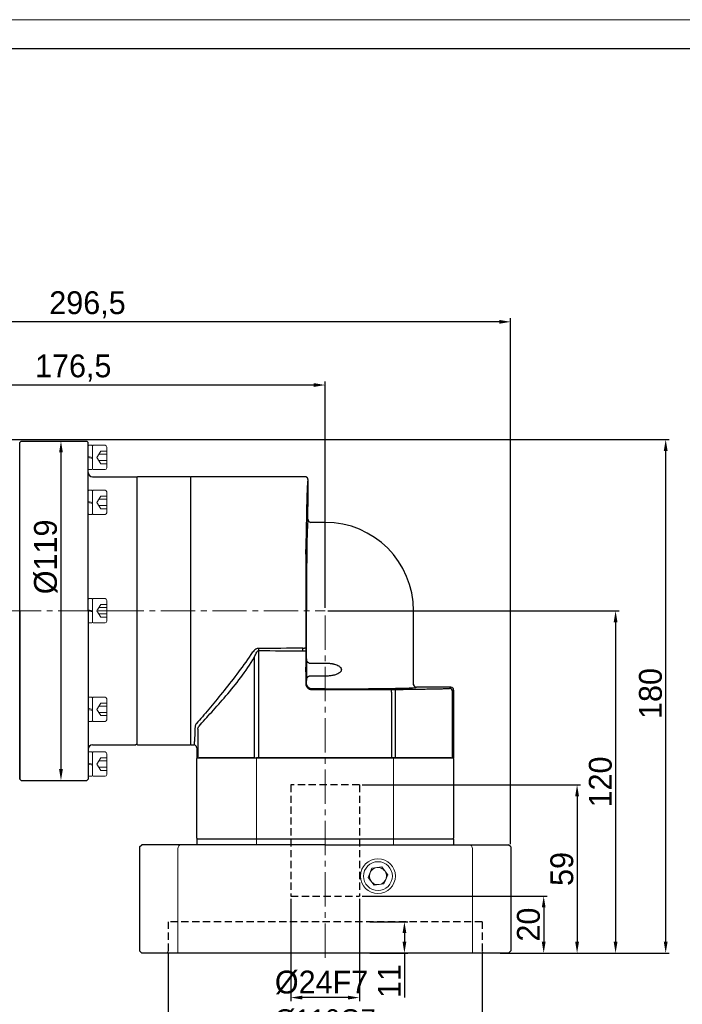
# Model space of a CAD drawing. Header units: millimetres. Extents: x 8988 to 9844, y -574 to 31.
# Tile 13 of 14: x 9388 to 9620, y -314 to 31. Entities that reach past the tile are written whole.
import ezdxf

# ---------------------------------------------------------------- set-up
doc = ezdxf.new("R2010")
doc.units = ezdxf.units.MM
doc.header["$PDSIZE"] = -5
doc.linetypes.add('DASHED', pattern=[19.05, 12.7, -6.35])
doc.linetypes.add('点画线', pattern=[18, 12, -2, 2, -2])
doc.layers.get('0').update_dxf_attribs({"lineweight": 18})
doc.layers.get('Defpoints').update_dxf_attribs({"lineweight": 18})
for name, color, linetype, lineweight in [('4虚线层', 6, 'DASHED', 35), ('7中心线层', 7, '点画线', 18), ('图框_外框线', 7, 'Continuous', 18), ('尺寸线层', 3, 'Continuous', 18), ('标注线', 7, 'Continuous', 18), ('粗实线', 7, 'Continuous', 40), ('细实线', 7, 'Continuous', 18)]:
    doc.layers.add(name, color=color, linetype=linetype, lineweight=lineweight)
doc.styles.add('工程字', font='txt')
doc.dimstyles.new('ISO-25', dxfattribs={"dimtxt": 8, "dimasz": 4, "dimexe": 1.25, "dimexo": 1, "dimgap": 1.3, "dimtad": 1, "dimtxsty": '工程字', "dimcen": 2, "dimdle": 8, "dimadec": 0, "dimazin": 0, "dimtfac": 1, "dimtmove": 0, "dimatfit": 3, "dimfxl": 1, "dimarcsym": 0})

# ---------------------------------------------------------------- blocks, each defined once
blk = doc.blocks.new('*D88')
at = {"layer": 'Defpoints', "color": 0, "lineweight": 30}
for p in [(9318.19, -96.66), (9318.19, -116.6), (9494.69, -175.8)]:
    blk.add_point(p, dxfattribs=at)
at = {"layer": '尺寸线层', "color": 0, "lineweight": -2}
for p, q in [((9318.19, -115.6), (9318.19, -95.41)), ((9494.69, -174.8), (9494.69, -95.41)), ((9490.69, -96.66), (9322.19, -96.66))]:
    blk.add_line(p, q, dxfattribs=at)
at = {"layer": '尺寸线层', "color": 0, "lineweight": 30}
for points in [[(9322.19, -96), (9322.19, -97.33), (9318.19, -96.66)], [(9490.69, -97.33), (9490.69, -96), (9494.69, -96.66)]]:
    blk.add_solid(points, dxfattribs=at)
at = {"layer": '尺寸线层', "color": 0, "insert": (9406.44, -90.69), "char_height": 8, "attachment_point": 5, "style": '工程字'}
blk.add_mtext('176,5', dxfattribs=at)
blk = doc.blocks.new('M5-35')
at = {"layer": '细实线', "color": 0}
for p, q in [((33.7, 4.25), (33.5, 4.05)), ((33.5, -4.05), (33.5, 4.05)), ((34.8, 4.25), (33.7, 4.25)), ((34.8, 4.25), (35, 4.05)), ((35, 4.05), (35.2, 4.25)), ((35, -4.05), (35, 4.05)), ((35.2, 4.25), (39.4, 4.25)), ((40, 3.65), (40, -3.65)), ((33.5, 0.36), (35, 0)), ((37.91, 2.21), (36.5, 0)), ((37.2, 1.11), (40, 1.11)), ((40, 2.21), (37.91, 2.21)), ((33.5, 0), (35, -0.36)), ((37.91, -2.21), (36.5, 0)), ((37.2, -1.11), (40, -1.11)), ((40, -2.21), (37.91, -2.21)), ((33.5, -4.05), (33.7, -4.25)), ((34.8, -4.25), (33.7, -4.25)), ((35, -4.05), (34.8, -4.25)), ((35, -4.05), (35.2, -4.25)), ((35.2, -4.25), (39.4, -4.25))]:
    blk.add_line(p, q, dxfattribs=at)
for centre, start, end in [((39.4, 3.65), 0, 90), ((39.4, -3.65), 270, 360)]:
    blk.add_arc(centre, 0.6, start, end, dxfattribs=at)
blk = doc.blocks.new('*D95')
at = {"layer": 'Defpoints', "color": 0, "lineweight": 30}
for p in [(9399.69, -116.3), (9399.69, -235.3), (9402.15, -235.3)]:
    blk.add_point(p, dxfattribs=at)
at = {"layer": '尺寸线层', "color": 0, "lineweight": -2}
for p, q in [((9400.69, -116.3), (9403.4, -116.3)), ((9402.15, -120.3), (9402.15, -231.3)), ((9400.69, -235.3), (9403.4, -235.3))]:
    blk.add_line(p, q, dxfattribs=at)
at = {"layer": '尺寸线层', "color": 0, "lineweight": 30}
for points in [[(9402.81, -120.3), (9401.48, -120.3), (9402.15, -116.3)], [(9401.48, -231.3), (9402.81, -231.3), (9402.15, -235.3)]]:
    blk.add_solid(points, dxfattribs=at)
at = {"layer": '尺寸线层', "color": 0, "insert": (9396.85, -156.91), "char_height": 8, "attachment_point": 5, "rotation": 90, "style": '工程字'}
blk.add_mtext('%%c119{}{{\\H0.7x;}{}}', dxfattribs=at)
blk = doc.blocks.new('*D104')
at = {"layer": 'Defpoints', "color": 0, "lineweight": 30}
for p in [(9332.69, -115.8), (9614, -115.8), (9555.03, -295.8)]:
    blk.add_point(p, dxfattribs=at)
at = {"layer": '尺寸线层', "color": 0, "lineweight": -2}
for p, q in [((9333.69, -115.8), (9615.25, -115.8)), ((9614, -291.8), (9614, -119.8)), ((9556.03, -295.8), (9615.25, -295.8))]:
    blk.add_line(p, q, dxfattribs=at)
at = {"layer": '尺寸线层', "color": 0, "lineweight": 30}
for points in [[(9614.67, -119.8), (9613.33, -119.8), (9614, -115.8)], [(9613.33, -291.8), (9614.67, -291.8), (9614, -295.8)]]:
    blk.add_solid(points, dxfattribs=at)
at = {"layer": '尺寸线层', "color": 0, "insert": (9608.7, -204.8), "char_height": 8, "attachment_point": 5, "rotation": 90, "style": '工程字'}
blk.add_mtext('180', dxfattribs=at)
blk = doc.blocks.new('*D108')
at = {"layer": 'Defpoints', "color": 0, "lineweight": 30}
for p in [(9494.69, -175.8), (9555.03, -295.8), (9596.44, -295.8)]:
    blk.add_point(p, dxfattribs=at)
at = {"layer": '尺寸线层', "color": 0, "lineweight": -2}
for p, q in [((9495.69, -175.8), (9597.69, -175.8)), ((9596.44, -179.8), (9596.44, -291.8)), ((9556.03, -295.8), (9597.69, -295.8))]:
    blk.add_line(p, q, dxfattribs=at)
at = {"layer": '尺寸线层', "color": 0, "lineweight": 30}
for points in [[(9597.11, -179.8), (9595.78, -179.8), (9596.44, -175.8)], [(9595.78, -291.8), (9597.11, -291.8), (9596.44, -295.8)]]:
    blk.add_solid(points, dxfattribs=at)
at = {"layer": '尺寸线层', "color": 0, "insert": (9591.14, -235.8), "char_height": 8, "attachment_point": 5, "rotation": 90, "style": '工程字'}
blk.add_mtext('120', dxfattribs=at)
blk = doc.blocks.new('*D109')
at = {"layer": 'Defpoints', "color": 0, "lineweight": 30}
for p in [(9482.69, -275.8), (9506.69, -275.8), (9482.69, -311.39)]:
    blk.add_point(p, dxfattribs=at)
at = {"layer": '尺寸线层', "color": 0, "lineweight": -2}
for p, q in [((9482.69, -276.8), (9482.69, -312.64)), ((9506.69, -276.8), (9506.69, -312.64)), ((9502.69, -311.39), (9486.69, -311.39))]:
    blk.add_line(p, q, dxfattribs=at)
at = {"layer": '尺寸线层', "color": 0, "lineweight": 30}
for points in [[(9486.69, -310.72), (9486.69, -312.05), (9482.69, -311.39)], [(9502.69, -312.05), (9502.69, -310.72), (9506.69, -311.39)]]:
    blk.add_solid(points, dxfattribs=at)
at = {"layer": '尺寸线层', "color": 0, "insert": (9493.44, -306.09), "char_height": 8, "attachment_point": 5, "style": '工程字'}
blk.add_mtext('%%C24F7', dxfattribs=at)
blk = doc.blocks.new('*D110')
at = {"layer": 'Defpoints', "color": 0, "lineweight": 30}
for p in [(9263.19, -74.51), (9263.19, -164.3), (9559.69, -258.6)]:
    blk.add_point(p, dxfattribs=at)
at = {"layer": '尺寸线层', "color": 0, "lineweight": -2}
for p, q in [((9263.19, -163.3), (9263.19, -73.26)), ((9555.69, -74.51), (9267.19, -74.51)), ((9559.69, -257.6), (9559.69, -73.26))]:
    blk.add_line(p, q, dxfattribs=at)
at = {"layer": '尺寸线层', "color": 0, "lineweight": 30}
for points in [[(9267.19, -73.84), (9267.19, -75.18), (9263.19, -74.51)], [(9555.69, -75.18), (9555.69, -73.84), (9559.69, -74.51)]]:
    blk.add_solid(points, dxfattribs=at)
at = {"layer": '尺寸线层', "color": 0, "insert": (9411.44, -68.54), "char_height": 8, "attachment_point": 5, "style": '工程字'}
blk.add_mtext('296,5', dxfattribs=at)
blk = doc.blocks.new('*D111')
at = {"layer": 'Defpoints', "color": 0, "lineweight": 30}
for p in [(9506.69, -236.8), (9558.89, -295.8), (9582.96, -295.8)]:
    blk.add_point(p, dxfattribs=at)
at = {"layer": '尺寸线层', "color": 0, "lineweight": -2}
for p, q in [((9507.69, -236.8), (9584.21, -236.8)), ((9582.96, -240.8), (9582.96, -291.8)), ((9559.89, -295.8), (9584.21, -295.8))]:
    blk.add_line(p, q, dxfattribs=at)
at = {"layer": '尺寸线层', "color": 0, "lineweight": 30}
for points in [[(9583.63, -240.8), (9582.29, -240.8), (9582.96, -236.8)], [(9582.29, -291.8), (9583.63, -291.8), (9582.96, -295.8)]]:
    blk.add_solid(points, dxfattribs=at)
at = {"layer": '尺寸线层', "color": 0, "insert": (9577.66, -266.3), "char_height": 8, "attachment_point": 5, "rotation": 90, "style": '工程字'}
blk.add_mtext('59', dxfattribs=at)
blk = doc.blocks.new('*D112')
at = {"layer": 'Defpoints', "color": 0, "lineweight": 30}
for p in [(9482.69, -275.8), (9506.69, -275.8), (9482.69, -311.39)]:
    blk.add_point(p, dxfattribs=at)
at = {"layer": '尺寸线层', "color": 0, "lineweight": -2}
for p, q in [((9482.69, -276.8), (9482.69, -312.64)), ((9506.69, -276.8), (9506.69, -312.64)), ((9502.69, -311.39), (9486.69, -311.39))]:
    blk.add_line(p, q, dxfattribs=at)
at = {"layer": '尺寸线层', "color": 0, "lineweight": 30}
for points in [[(9486.69, -310.72), (9486.69, -312.05), (9482.69, -311.39)], [(9502.69, -312.05), (9502.69, -310.72), (9506.69, -311.39)]]:
    blk.add_solid(points, dxfattribs=at)
at = {"layer": '尺寸线层', "color": 0, "insert": (9493.44, -306.09), "char_height": 8, "attachment_point": 5, "style": '工程字'}
blk.add_mtext('%%C24F7', dxfattribs=at)
blk = doc.blocks.new('*D113')
at = {"layer": 'Defpoints', "color": 0, "lineweight": 30}
for p in [(9509.41, -284.8), (9509.41, -295.8), (9522.47, -295.8)]:
    blk.add_point(p, dxfattribs=at)
at = {"layer": '尺寸线层', "color": 0, "lineweight": -2}
for p, q in [((9510.41, -284.8), (9523.72, -284.8)), ((9522.47, -288.8), (9522.47, -291.8)), ((9510.41, -295.8), (9523.72, -295.8)), ((9522.47, -295.8), (9522.47, -311.38))]:
    blk.add_line(p, q, dxfattribs=at)
at = {"layer": '尺寸线层', "color": 0, "lineweight": 30}
for points in [[(9523.14, -288.8), (9521.81, -288.8), (9522.47, -284.8)], [(9521.81, -291.8), (9523.14, -291.8), (9522.47, -295.8)]]:
    blk.add_solid(points, dxfattribs=at)
at = {"layer": '尺寸线层', "color": 0, "insert": (9517.17, -305.59), "char_height": 8, "attachment_point": 5, "rotation": 90, "style": '工程字'}
blk.add_mtext('11', dxfattribs=at)
blk = doc.blocks.new('*D114')
at = {"layer": 'Defpoints', "color": 0, "lineweight": 30}
for p in [(9439.69, -295), (9549.69, -295), (9549.69, -323.91)]:
    blk.add_point(p, dxfattribs=at)
at = {"layer": '尺寸线层', "color": 0, "lineweight": -2}
for p, q in [((9439.69, -296), (9439.69, -325.16)), ((9549.69, -296), (9549.69, -325.16)), ((9443.69, -323.91), (9545.69, -323.91))]:
    blk.add_line(p, q, dxfattribs=at)
at = {"layer": '尺寸线层', "color": 0, "lineweight": 30}
for points in [[(9443.69, -323.24), (9443.69, -324.57), (9439.69, -323.91)], [(9545.69, -324.57), (9545.69, -323.24), (9549.69, -323.91)]]:
    blk.add_solid(points, dxfattribs=at)
at = {"layer": '尺寸线层', "color": 0, "insert": (9494.69, -319.11), "char_height": 7, "attachment_point": 5, "style": '工程字'}
blk.add_mtext('%%c110G7', dxfattribs=at)
blk = doc.blocks.new('*D115')
at = {"layer": 'Defpoints', "color": 0, "lineweight": 30}
for p in [(9506.69, -275.8), (9559.69, -295.8), (9571.26, -295.8)]:
    blk.add_point(p, dxfattribs=at)
at = {"layer": '尺寸线层', "color": 0, "lineweight": -2}
for p, q in [((9507.69, -275.8), (9572.51, -275.8)), ((9571.26, -279.8), (9571.26, -291.8)), ((9560.69, -295.8), (9572.51, -295.8))]:
    blk.add_line(p, q, dxfattribs=at)
at = {"layer": '尺寸线层', "color": 0, "lineweight": 30}
for points in [[(9571.93, -279.8), (9570.6, -279.8), (9571.26, -275.8)], [(9570.6, -291.8), (9571.93, -291.8), (9571.26, -295.8)]]:
    blk.add_solid(points, dxfattribs=at)
at = {"layer": '尺寸线层', "color": 0, "insert": (9565.96, -285.8), "char_height": 8, "attachment_point": 5, "rotation": 90, "style": '工程字'}
blk.add_mtext('20', dxfattribs=at)
blk = doc.blocks.new('90L1')
at = {"color": 7, "linetype": 'Continuous', "lineweight": 30}
for p, q in [((40.05, 94), (0, 94)), ((0, 0), (0, 94)), ((41, 79), (41, 83.5)), ((41.98, 77.97), (41.63, 78.08)), ((47, 78), (42, 78)), ((78, 21.2), (78, 47)), ((78.08, 20.82), (77.97, 21.17)), ((78.08, 20.82), (77.97, 21.17)), ((91, 20.2), (79, 20.2)), ((92, 19.2), (92, -4.5)), ((0, 0), (1, 0)), ((2, -1), (2, -4.5)), ((2, -4.5), (2.42, -4.5)), ((2.42, -4.5), (2.82, -4.5)), ((22.31, -4.5), (2.82, -4.5)), ((22.31, -4.5), (23.76, -4.5)), ((70.24, -4.5), (23.76, -4.5)), ((70.24, -4.5), (71.69, -4.5)), ((91.18, -4.5), (71.69, -4.5)), ((91.18, -4.5), (91.58, -4.5)), ((92, -4.5), (91.58, -4.5))]:
    blk.add_line(p, q, dxfattribs=at)
at = {"color": 7, "linetype": 'Continuous', "lineweight": 25}
for p, q in [((42, 78), (41.98, 77.95)), ((41.98, 77.95), (42, 78)), ((40.44, 30.06), (40.44, 47)), ((23.76, -4.5), (23.76, 33.03)), ((39.23, 32.96), (40.23, 32.96)), ((40.23, 32.96), (40.23, 21.43)), ((22.25, -4.5), (22.25, 30.71)), ((41.44, 28.67), (47, 28.67)), ((40.23, 21.43), (40.44, 21.64)), ((40.44, 21.64), (40.44, 22.69)), ((47, 24.08), (41.44, 24.08)), ((77.95, 21.18), (78, 21.2)), ((78, 21.2), (77.95, 21.18)), ((42.44, 19.64), (42.23, 19.43)), ((42.23, 19.43), (70.24, 19.43)), ((47, 19.64), (42.44, 19.64)), ((70.24, 18.43), (70.24, 19.43)), ((70.24, 18.43), (70.24, -4.5)), ((71.69, -4.5), (71.69, 18.43)), ((90.58, 19.78), (91, 20.2)), ((92, 19.2), (91.58, 18.78)), ((91.58, -4.5), (91.58, 18.78)), ((2.42, 5.46), (2.42, -4.5)), ((1.03, 0.06), (1, 0))]:
    blk.add_line(p, q, dxfattribs=at)
at = {"color": 7, "linetype": 'Continuous', "lineweight": 25, "flags": 128}
blk.add_lwpolyline([(71.69, 18.43), (71.68, 18.63), (71.65, 18.81), (71.61, 18.98), (71.55, 19.14), (71.47, 19.26), (71.39, 19.35), (71.3, 19.41), (71.21, 19.43)], dxfattribs=at)
at = {"color": 7, "linetype": 'Continuous', "lineweight": 30}
blk.add_arc((47, 47), 31, 0, 90, dxfattribs=at)
at = {"color": 7, "linetype": 'Continuous', "lineweight": 25}
blk.add_arc((90.58, 18.78), 1, 0.0204, 89.9796, dxfattribs=at)
at = {"color": 7, "linetype": 'Continuous', "lineweight": 30}
for centre, major_axis, ratio, start_param, end_param in [((41, 88.25), (0, 4.75), 0.017455, 0, 3.141593), ((91, 19.2), (-0.707, -0.707), 0.999695, 2.356347, 3.926839)]:
    blk.add_ellipse(centre, major_axis=major_axis, ratio=ratio, start_param=start_param, end_param=end_param, dxfattribs=at)
at = {"color": 7, "linetype": 'Continuous', "lineweight": 25}
for centre, major_axis, start_param, end_param in [((41, 47), (0, 32), 0.000545, 1.570796), ((40.38, 26.38), (0, 5.25), 3.934749, 5.490029), ((47, 20.2), (32, 0), 4.712389, 6.28264), ((70.24, 19.46), (2, 0), 4.712389, 5.217749), ((88.58, 19.78), (2, 0), 5.760077, 6.265732)]:
    blk.add_ellipse(centre, major_axis=major_axis, ratio=0.017455, start_param=start_param, end_param=end_param, dxfattribs=at)
for centre in [(40.38, 67.62), (40.38, 26.38)]:
    blk.add_ellipse(centre, major_axis=(0, 4.75), ratio=0.017455, dxfattribs=at)
at = {"color": 7, "linetype": 'Continuous', "lineweight": 30}
for points, knots in [([(41, 93), (41, 93.03), (41, 93.1), (40.98, 93.21), (40.95, 93.31), (40.91, 93.42), (40.86, 93.52), (40.79, 93.62), (40.69, 93.73), (40.55, 93.84), (40.37, 93.93), (40.19, 93.99), (40.06, 94), (40, 94)], [0, 0, 0, 0, 0.065024, 0.132693, 0.202769, 0.274936, 0.348809, 0.423936, 0.499817, 0.631217, 0.759894, 0.883437, 1, 1, 1, 1]), ([(41, 79), (41, 78.97), (41, 78.91), (41.02, 78.81), (41.04, 78.72), (41.07, 78.63), (41.11, 78.54), (41.16, 78.45), (41.22, 78.37), (41.32, 78.26), (41.55, 78.07), (41.81, 78.03), (42, 78)], [0, 0, 0, 0, 0.058338, 0.118419, 0.180044, 0.242977, 0.306946, 0.371648, 0.436761, 0.501948, 0.646519, 1, 1, 1, 1]), ([(78, 21.2), (78, 21.16), (78, 21.1), (78.02, 21), (78.04, 20.91), (78.07, 20.83), (78.1, 20.76), (78.13, 20.7), (78.17, 20.64), (78.2, 20.6), (78.23, 20.56), (78.25, 20.53), (78.27, 20.51), (78.28, 20.5), (78.34, 20.44), (78.45, 20.36), (78.62, 20.26), (78.81, 20.21), (78.94, 20.2), (79, 20.2)], [0, 0, 0, 0, 0.064862, 0.126982, 0.185674, 0.240346, 0.290512, 0.335791, 0.3759, 0.41064, 0.439882, 0.463548, 0.481595, 0.494004, 0.500769, 0.630342, 0.758307, 0.882197, 1, 1, 1, 1]), ([(2, -1), (2, -0.88), (1.98, -0.75), (1.88, -0.51), (1.8, -0.39), (1.61, -0.2), (1.49, -0.12), (1.24, -0.02), (1.12, 0), (1, 0)], [0, 0, 0, 0, 0.25, 0.25, 0.5, 0.5, 0.75, 0.75, 1, 1, 1, 1])]:
    blk.add_open_spline(points, degree=3, knots=knots, dxfattribs=at)
at = {"color": 7, "linetype": 'Continuous', "lineweight": 25}
for points, knots in [([(41, 93), (41, 93), (40.99, 93), (40.98, 92.98), (40.97, 92.96), (40.95, 92.93), (40.94, 92.88), (40.93, 92.83), (40.92, 92.77), (40.9, 92.62), (40.86, 92.34), (40.82, 91.8), (40.77, 91.11), (40.71, 90), (40.64, 88.25), (40.56, 85.59), (40.48, 82.41), (40.42, 78.76), (40.36, 74.68), (40.3, 70.24), (40.26, 65.48), (40.23, 60.47), (40.21, 55.28), (40.2, 50.86), (40.2, 47.31), (40.2, 44.65), (40.2, 41.99), (40.21, 39.79), (40.21, 38.04), (40.22, 36.74), (40.22, 35.44), (40.23, 34.59), (40.23, 34.16)], [0, 0, 0, 0, 0.007821, 0.015638, 0.023451, 0.031263, 0.039075, 0.046889, 0.054707, 0.062529, 0.093786, 0.12505, 0.156307, 0.18757, 0.250063, 0.312555, 0.375047, 0.437537, 0.500026, 0.562514, 0.625001, 0.687488, 0.749973, 0.812459, 0.843711, 0.87497, 0.906222, 0.937482, 0.953116, 0.968739, 0.984363, 1, 1, 1, 1]), ([(21.01, 31.69), (19.4, 29.24), (17.71, 26.95), (14.33, 22.51), (12.64, 20.38), (9.35, 16.27), (7.74, 14.29), (4.71, 10.66), (3.27, 8.98), (1.89, 7.48)], [0, 0, 0, 0, 0.25, 0.25, 0.5, 0.5, 0.75, 0.75, 1, 1, 1, 1]), ([(23.76, 33.81), (23.38, 33.81), (23.04, 33.68), (22.48, 33.37), (22.25, 33.17), (21.62, 32.57), (21.3, 32.13), (21.01, 31.69)], [0, 0, 0, 0, 0.25, 0.25, 0.5, 0.5, 1, 1, 1, 1]), ([(22.31, 30.82), (22.46, 31.28), (22.64, 31.74), (22.97, 32.37), (23.09, 32.57), (23.39, 32.9), (23.56, 33.03), (23.76, 33.03)], [0, 0, 0, 0, 0.5, 0.5, 0.75, 0.75, 1, 1, 1, 1]), ([(39.23, 33.88), (39.35, 33.88), (39.47, 33.89), (39.72, 33.91), (39.83, 33.94), (40.03, 33.99), (40.1, 34.02), (40.2, 34.09), (40.23, 34.13), (40.23, 34.16)], [0, 0, 0, 0, 0.25, 0.25, 0.5, 0.5, 0.75, 0.75, 1, 1, 1, 1]), ([(39.23, 32.96), (39.23, 33.02), (39.23, 33.14), (39.23, 33.33), (39.23, 33.52), (39.23, 33.7), (39.23, 33.82), (39.23, 33.88)], [0, 0, 0, 0, 0.201426, 0.402464, 0.602785, 0.802068, 1, 1, 1, 1]), ([(2.82, 6.57), (4.17, 8.11), (5.66, 9.74), (8.85, 13.26), (10.55, 15.16), (13.99, 19.19), (15.73, 21.32), (19.12, 25.84), (20.78, 28.23), (22.31, 30.82)], [0, 0, 0, 0, 0.25, 0.25, 0.5, 0.5, 0.75, 0.75, 1, 1, 1, 1]), ([(41.44, 28.67), (41.42, 28.67), (41.37, 28.67), (41.31, 28.68), (41.24, 28.71), (41.17, 28.74), (41.11, 28.78), (41.04, 28.83), (40.94, 28.92), (40.82, 29.06), (40.69, 29.26), (40.58, 29.46), (40.51, 29.67), (40.45, 29.87), (40.45, 30), (40.44, 30.06)], [0, 0, 0, 0, 0.031385, 0.063308, 0.096426, 0.131328, 0.168518, 0.208413, 0.251353, 0.369451, 0.501179, 0.624667, 0.75058, 0.877516, 1, 1, 1, 1]), ([(47, 28.67), (47.13, 28.67), (47.39, 28.66), (47.78, 28.65), (48.16, 28.63), (48.53, 28.59), (48.89, 28.55), (49.24, 28.5), (49.58, 28.43), (49.91, 28.36), (50.41, 28.24), (51.04, 28.03), (51.68, 27.72), (52.15, 27.4), (52.45, 27.09), (52.64, 26.75), (52.7, 26.42), (52.67, 26.13), (52.57, 25.87), (52.39, 25.61), (52.12, 25.34), (51.69, 25.03), (51.06, 24.72), (50.34, 24.49), (49.66, 24.33), (49.03, 24.22), (48.38, 24.14), (47.7, 24.09), (47.24, 24.09), (47, 24.08)], [0, 0, 0, 0, 0.029948, 0.05926, 0.087957, 0.116057, 0.143584, 0.170561, 0.197012, 0.222964, 0.248444, 0.315224, 0.373054, 0.411611, 0.444247, 0.472615, 0.499182, 0.518635, 0.538874, 0.561049, 0.591087, 0.625231, 0.683254, 0.750424, 0.796795, 0.844791, 0.894568, 0.946263, 1, 1, 1, 1]), ([(40.23, 21.43), (40.23, 21.38), (40.23, 21.29), (40.25, 21.14), (40.28, 21), (40.31, 20.87), (40.36, 20.73), (40.41, 20.6), (40.47, 20.47), (40.55, 20.35), (40.63, 20.23), (40.72, 20.12), (40.82, 20.01), (40.92, 19.92), (41.03, 19.83), (41.15, 19.75), (41.27, 19.67), (41.4, 19.61), (41.53, 19.55), (41.67, 19.51), (41.81, 19.47), (41.95, 19.45), (42.09, 19.43), (42.18, 19.43), (42.23, 19.43)], [0, 0, 0, 0, 0.045464, 0.090925, 0.136383, 0.18184, 0.227295, 0.272748, 0.3182, 0.363651, 0.409101, 0.454551, 0.5, 0.545449, 0.590899, 0.636349, 0.6818, 0.727252, 0.772705, 0.81816, 0.863617, 0.909075, 0.954536, 1, 1, 1, 1]), ([(40.44, 22.69), (40.44, 22.72), (40.45, 22.78), (40.46, 22.88), (40.48, 22.98), (40.52, 23.12), (40.58, 23.29), (40.69, 23.49), (40.82, 23.69), (40.96, 23.85), (41.09, 23.96), (41.2, 24.03), (41.32, 24.08), (41.4, 24.08), (41.44, 24.08)], [0, 0, 0, 0, 0.060844, 0.122585, 0.185436, 0.249599, 0.375421, 0.498985, 0.630237, 0.748857, 0.821983, 0.886548, 0.944856, 1, 1, 1, 1]), ([(42.44, 19.64), (42.18, 19.64), (41.92, 19.69), (41.43, 19.89), (41.21, 20.04), (40.84, 20.41), (40.69, 20.63), (40.49, 21.12), (40.44, 21.38), (40.44, 21.64)], [0, 0, 0, 0, 0.25, 0.25, 0.5, 0.5, 0.75, 0.75, 1, 1, 1, 1]), ([(71.21, 19.43), (71.4, 19.44), (71.8, 19.44), (72.38, 19.45), (72.97, 19.45), (73.54, 19.46), (74.11, 19.46), (74.68, 19.47), (75.24, 19.48), (75.8, 19.48), (76.35, 19.49), (77.63, 19.51), (79.57, 19.53), (82.07, 19.57), (84.4, 19.62), (86.14, 19.65), (87.36, 19.68), (88.15, 19.7), (88.9, 19.72), (89.63, 19.74), (90.08, 19.75), (90.31, 19.76)], [0, 0, 0, 0, 0.025027, 0.050037, 0.075033, 0.10002, 0.125003, 0.149986, 0.174975, 0.199973, 0.224986, 0.250017, 0.374994, 0.499993, 0.624972, 0.749974, 0.800012, 0.849997, 0.899966, 0.949954, 1, 1, 1, 1])]:
    blk.add_open_spline(points, degree=3, knots=knots, dxfattribs=at)
for points in [[(39.23, 33.88), (34.07, 33.84), (28.92, 33.81), (23.76, 33.81)], [(23.76, 33.03), (23.76, 33.3), (23.76, 33.56), (23.76, 33.81)], [(23.76, 33.03), (28.92, 33.03), (34.08, 33), (39.23, 32.96)], [(40.23, 34.16), (40.23, 33.77), (40.23, 33.36), (40.23, 32.96)], [(1.89, 7.48), (1.56, 7.11), (1.43, 6.71), (1.42, 6.32)], [(2.42, 5.46), (2.43, 5.86), (2.58, 6.2), (2.82, 6.57)]]:
    blk.add_open_spline(points, degree=3, dxfattribs=at)
at = {"linetype": 'Continuous', "lineweight": 25}
blk.add_open_spline([(1.42, 6.32), (1.41, 5.97), (1.38, 5.21), (1.34, 4.14), (1.3, 3.09), (1.25, 2.12), (1.19, 1.25), (1.13, 0.57), (1.08, 0.14), (1.04, 0.08), (1.03, 0.06)], degree=3, knots=[0, 0, 0, 0, 0.094814, 0.200492, 0.317033, 0.444435, 0.582698, 0.731821, 0.891802, 1, 1, 1, 1], dxfattribs=at)

msp = doc.modelspace()

# ---------------------------------------------------------------- linework, layer by layer
at = {"color": 7, "linetype": 'Continuous', "lineweight": 15}
for p, q in [((9428.6889, -175.7958), (9416.6973, -175.7958)), ((9470.693, -227.5958), (9470.693, -257.7958)), ((9518.693, -257.7958), (9518.693, -227.5958))]:
    msp.add_line(p, q, dxfattribs=at)
at = {"linetype": 'Continuous', "lineweight": 15}
for p, q in [((9449.693, -227.5958), (9449.693, -227.2958)), ((9470.4693, -227.2958), (9449.693, -227.2958)), ((9449.693, -255.4958), (9449.693, -227.5958)), ((9470.9443, -227.2958), (9470.4693, -227.2958)), ((9470.693, -227.5958), (9470.693, -255.4958)), ((9470.9443, -227.2958), (9518.4417, -227.2958)), ((9471.3372, -227.2958), (9518.0487, -227.2958)), ((9518.9166, -227.2958), (9518.4417, -227.2958)), ((9518.693, -255.4958), (9518.693, -227.5958)), ((9539.573, -227.2958), (9518.9166, -227.2958)), ((9539.693, -227.2958), (9539.573, -227.2958)), ((9539.693, -227.2958), (9539.693, -227.5958)), ((9539.693, -227.5958), (9539.693, -255.4958))]:
    msp.add_line(p, q, dxfattribs=at)
at = {"color": 2, "linetype": 'Continuous', "lineweight": 15}
for p, q in [((9449.693, -227.5958), (9449.693, -227.2958)), ((9519.1466, -227.2958), (9518.1876, -227.2958)), ((9471.3372, -255.7958), (9449.693, -255.7958)), ((9518.0487, -255.7958), (9471.3372, -255.7958))]:
    msp.add_line(p, q, dxfattribs=at)
for p, q in [((9514.5199, -265.6003), (9511.0852, -266.0511)), ((9516.6276, -268.3494), (9514.5199, -265.6003)), ((9511.0852, -266.0511), (9509.7583, -269.251)), ((9515.3007, -271.5493), (9516.6276, -268.3494)), ((9509.7583, -269.251), (9511.866, -272.0001)), ((9511.866, -272.0001), (9515.3007, -271.5493))]:
    msp.add_line(p, q)
at = {"extrusion": (0, 0, -1)}
for radius, start, end in [(6.1, 270, 90), (6.1, 90, 270), (3, 181.132594, 241.132594)]:
    msp.add_arc((-9513.193, -268.8002), radius, start, end, dxfattribs=at)
for radius, start, end in [(5.053, 67.477326, 247.477326), (5.053, 247.477326, 67.477326), (3, 157.477326, 217.477326), (3, 97.477326, 157.477326), (3, 67.477326, 97.477326), (3, 37.477326, 67.477326), (3, 337.477326, 37.477326), (3, 217.477326, 247.477326), (3, 247.477326, 277.477326), (3, 277.477326, 337.477326)]:
    msp.add_arc((9513.193, -268.8002), radius, start, end)
msp.add_ellipse((9444.0421, -259.2958), major_axis=(0, 1.5), ratio=0.6327902, start_param=4.73856892, end_param=6.28318531, dxfattribs=at)
msp.add_ellipse((9545.3438, -259.2958), major_axis=(0, 1.5), ratio=0.6327902, start_param=4.73856892, end_param=6.28318531)
at = {"layer": '4虚线层', "color": 0, "lineweight": -2, "ltscale": 0.2}
for p, q in [((9506.693, -236.7959), (9482.693, -236.7959)), ((9482.693, -236.7959), (9482.693, -275.7958)), ((9506.693, -236.7959), (9506.693, -275.7958)), ((9482.693, -275.7958), (9506.693, -275.7958)), ((9549.693, -284.7958), (9439.693, -284.7958)), ((9439.693, -284.7958), (9439.693, -295.1958)), ((9549.693, -284.7958), (9549.693, -294.9958))]:
    msp.add_line(p, q, dxfattribs=at)
at = {"layer": '7中心线层'}
for p in [(9257.1888, -175.7958), (9494.693, -297.4273)]:
    msp.add_line(p, (9494.693, -175.7958), dxfattribs=at)
for centre, start, end in [((9438.893, -294.9958), 270, 0), ((9550.493, -294.9958), 180, 270)]:
    msp.add_arc(centre, 0.8, start, end, dxfattribs=at)
at = {"layer": '图框_外框线', "color": 3}
msp.add_lwpolyline([(8988.3788, -573.9473), (9844.4339, -573.9473), (9844.4339, 31.406), (8988.3788, 31.406)], close=True, dxfattribs=at)
at = {"layer": '图框_外框线', "color": 3, "lineweight": 25}
msp.add_lwpolyline([(9039.3345, -563.7562), (9834.2428, -563.7562), (9834.2428, 21.2148), (9039.3345, 21.2148)], close=True, dxfattribs=at)
at = {"layer": '标注线'}
for p, q in [((9443.0932, -259.2565), (9443.0932, -295.7958)), ((9546.2927, -259.2565), (9546.2927, -295.7958))]:
    msp.add_line(p, q, dxfattribs=at)
at = {"layer": '粗实线', "lineweight": 30}
for p, q in [((9387.6889, -116.7959), (9388.1889, -116.2959)), ((9387.6889, -234.7958), (9387.6889, -116.7958)), ((9387.6889, -175.7958), (9387.6889, -116.7959)), ((9388.1889, -116.2959), (9411.1889, -116.2959)), ((9411.1889, -116.2959), (9411.6889, -116.7959)), ((9411.6889, -175.7958), (9411.6889, -116.7959)), ((9413.1889, -128.7958), (9428.3889, -128.7958)), ((9428.6889, -129.0958), (9428.3889, -128.7958)), ((9428.6889, -128.7959), (9428.6889, -222.7958)), ((9387.6889, -175.7958), (9387.6889, -234.7958)), ((9411.6889, -175.7958), (9411.6889, -234.7958)), ((9413.1889, -222.7958), (9428.3889, -222.7958)), ((9428.6889, -222.4958), (9428.3889, -222.7958)), ((9387.6889, -234.7958), (9388.1889, -235.2958)), ((9388.1889, -235.2958), (9411.1889, -235.2958)), ((9411.1889, -235.2958), (9411.6889, -234.7958)), ((9429.693, -258.5958), (9430.493, -257.7958)), ((9429.693, -258.5958), (9429.693, -294.9958)), ((9494.693, -257.7958), (9430.493, -257.7958)), ((9449.693, -255.7958), (9449.693, -257.7958)), ((9449.693, -255.7958), (9449.693, -257.7958)), ((9449.693, -255.7958), (9449.693, -257.7958)), ((9494.693, -257.7958), (9558.893, -257.7958)), ((9539.693, -255.7958), (9539.693, -257.7958)), ((9559.693, -258.5958), (9558.893, -257.7958)), ((9559.693, -258.5958), (9559.693, -294.9958)), ((9429.693, -294.9958), (9430.493, -295.7958)), ((9558.893, -295.7958), (9430.493, -295.7958)), ((9559.693, -294.9958), (9558.893, -295.7958))]:
    msp.add_line(p, q, dxfattribs=at)
at = {"layer": '粗实线', "color": 0, "linetype": 'Continuous', "lineweight": 30}
for p, q in [((9428.6889, -128.7958), (9428.6889, -222.7958)), ((9428.9889, -128.7958), (9428.6889, -129.0958)), ((9447.3889, -128.7958), (9428.9889, -128.7958)), ((9447.6889, -129.0958), (9447.3889, -128.7958)), ((9447.6889, -222.7958), (9447.6889, -128.7958)), ((9428.6889, -222.4959), (9428.9889, -222.7959)), ((9428.9889, -222.7959), (9447.3889, -222.7959)), ((9447.3889, -222.7959), (9447.6889, -222.4959))]:
    msp.add_line(p, q, dxfattribs=at)
at = {"layer": '粗实线', "linetype": 'Continuous', "lineweight": 30}
for p, q in [((9449.693, -227.2958), (9449.693, -227.5958)), ((9449.693, -227.2958), (9470.693, -227.2958)), ((9449.693, -227.2958), (9470.693, -227.2958)), ((9449.693, -227.5958), (9449.693, -227.5958)), ((9449.693, -255.4958), (9449.693, -227.5958)), ((9502.693, -227.2958), (9470.693, -227.2958)), ((9518.1876, -227.2958), (9470.693, -227.2958)), ((9471.3372, -227.2958), (9518.0487, -227.2958)), ((9518.1876, -227.2958), (9502.693, -227.2958)), ((9519.1466, -227.2958), (9518.1876, -227.2958)), ((9519.1466, -227.2958), (9539.4481, -227.2958)), ((9519.1466, -227.2958), (9539.4481, -227.2958)), ((9539.693, -227.2958), (9539.4481, -227.2958)), ((9539.693, -227.5958), (9539.693, -227.2958)), ((9539.693, -227.5958), (9539.693, -255.4958)), ((9449.693, -255.4958), (9449.693, -255.7958)), ((9449.693, -255.4958), (9449.693, -255.7958)), ((9539.693, -255.7958), (9449.693, -255.7958)), ((9539.693, -255.7958), (9518.0487, -255.7958)), ((9539.693, -255.7958), (9539.693, -255.4958)), ((9539.693, -255.7958), (9539.693, -255.4958))]:
    msp.add_line(p, q, dxfattribs=at)
at = {"layer": '粗实线', "lineweight": 30}
for centre, start, end in [((9413.1889, -127.2958), 180, 270), ((9413.1889, -224.2958), 90, 180)]:
    msp.add_arc(centre, 1.5, start, end, dxfattribs=at)

# ---------------------------------------------------------------- block references
at = {"layer": '标注线'}
msp.add_blockref('90L1', (9447.6889, -222.7958), dxfattribs=at)
at = {"layer": '粗实线'}
for p in [(9378.1889, -122.0458), (9378.1889, -137.7888), (9378.1889, -175.7958), (9378.1889, -210.3457), (9378.1889, -229.5459)]:
    msp.add_blockref('M5-35', p, dxfattribs=at)

# ---------------------------------------------------------------- dimensions: what is measured, and where the dimension line sits
at = {"layer": '尺寸线层'}
dim = msp.add_linear_dim(base=(9263.1888, -74.5109), p1=(9559.693, -258.5958), p2=(9263.1888, -164.2958), dimstyle='ISO-25', dxfattribs=at)
dim.commit()
dim.dimension.update_dxf_attribs({"geometry": '*D110', "text_midpoint": (9411.4409, -74.5109), "dimtype": 160})
dim = msp.add_linear_dim(base=(9318.1889, -96.6646), p1=(9494.693, -175.7958), p2=(9318.1889, -116.5958), dimstyle='ISO-25', override={"dimexo": 1, "dimgap": 1.3}, dxfattribs=at)
dim.commit()
dim.dimension.update_dxf_attribs({"geometry": '*D88', "text_midpoint": (9406.4409, -96.6646), "dimtype": 160})
for base, p1, p2, angle, picture, middle in [((9614.001, -115.7958), (9555.0327, -295.7958), (9332.6889, -115.7958), 90, '*D104', (9614.001, -204.7958)), ((9571.264, -295.7958), (9506.693, -275.7958), (9559.693, -295.7958), 270, '*D115', (9571.264, -285.7958))]:
    dim = msp.add_linear_dim(base=base, p1=p1, p2=p2, angle=angle, dimstyle='ISO-25', override={"dimtxsty": '工程字'}, dxfattribs=at)
    dim.commit()
    dim.dimension.update_dxf_attribs({"geometry": picture, "text_midpoint": middle, "dimtype": 160})
dim = msp.add_linear_dim(base=(9402.1451, -235.2958), p1=(9399.6889, -116.2959), p2=(9399.6889, -235.2958), angle=90, text='%%c<>{}{{\\H0.7x;}{}}', dimstyle='ISO-25', override={"dimtxsty": '工程字'}, dxfattribs=at)
dim.commit()
dim.dimension.update_dxf_attribs({"geometry": '*D95', "text_midpoint": (9402.1451, -156.9096), "dimtype": 160})
for base, p1, p2, picture, middle in [((9596.4417, -295.7958), (9494.693, -175.7958), (9555.0327, -295.7958), '*D108', (9596.4417, -235.7958)), ((9582.9595, -295.7958), (9506.693, -236.7959), (9558.893, -295.7958), '*D111', (9582.9595, -266.2958))]:
    dim = msp.add_linear_dim(base=base, p1=p1, p2=p2, angle=90, dimstyle='ISO-25', dxfattribs=at)
    dim.commit()
    dim.dimension.update_dxf_attribs({"geometry": picture, "text_midpoint": middle, "dimtype": 160})
for picture in ['*D109', '*D112']:
    dim = msp.add_linear_dim(base=(9482.693, -311.3882), p1=(9506.693, -275.7958), p2=(9482.693, -275.7958), text='%%C<>F7', dimstyle='ISO-25', override={"dimtxsty": '工程字'}, dxfattribs=at)
    dim.commit()
    dim.dimension.update_dxf_attribs({"geometry": picture, "text_midpoint": (9493.443, -311.3882), "dimtype": 160})
dim = msp.add_linear_dim(base=(9522.4733, -295.7958), p1=(9509.4115, -284.7958), p2=(9509.4115, -295.7958), angle=270, dimstyle='ISO-25', override={"dimtxsty": '工程字'}, dxfattribs=at)
dim.commit()
dim.dimension.update_dxf_attribs({"geometry": '*D113', "text_midpoint": (9517.1733, -305.5874)})
dim = msp.add_linear_dim(base=(9549.693, -323.9062), p1=(9439.693, -294.9958), p2=(9549.693, -294.9958), text='%%c<>G7', dimstyle='ISO-25', override={"dimtxt": 7, "dimtxsty": '工程字'}, dxfattribs=at)
dim.commit()
dim.dimension.update_dxf_attribs({"geometry": '*D114', "text_midpoint": (9494.693, -319.1062)})

doc.saveas('drawing.dxf')
